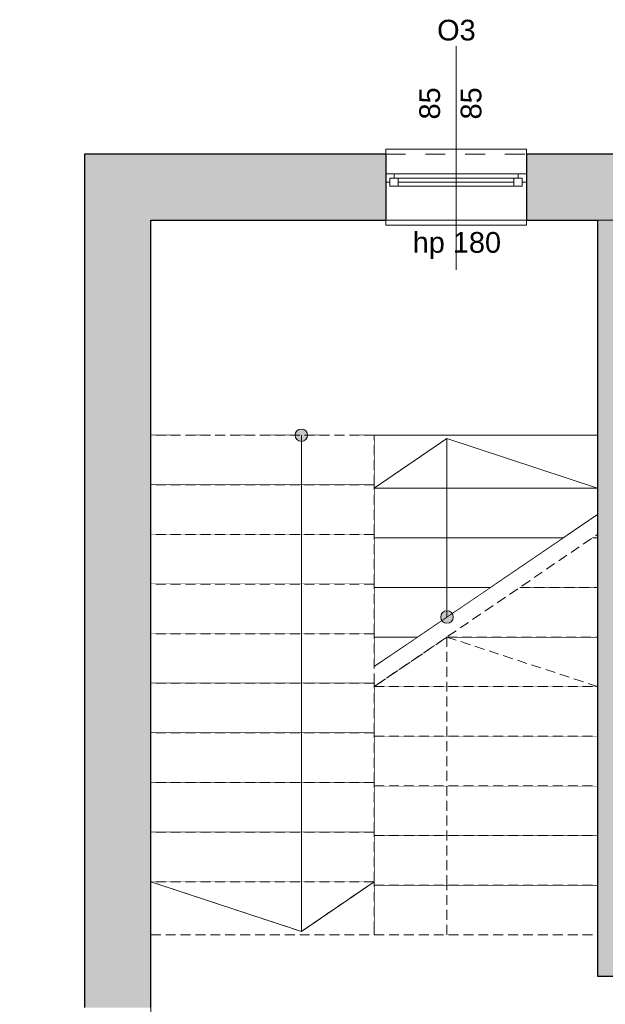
# Model space of a CAD drawing. Header units: centimetres. Extents: x -25572 to 23555, y -2435 to 15405.
# Tile 13 of 134: x 6290 to 6644, y 92 to 687. Entities that reach past the tile are written whole.
import ezdxf

# ---------------------------------------------------------------- set-up
doc = ezdxf.new("R2010")
doc.units = ezdxf.units.CM
doc.header["$MEASUREMENT"] = 0
for name, pattern in [('Przerywana', [24, 12, -12]), ('Przerywana gęsta', [9, 6, -3]), ('Wipeout_Contour', [100, 0, -100])]:
    doc.linetypes.add(name, pattern=pattern)
for name, color, linetype, lineweight in [('Nowe_220-A Ściany_Nr_pióra__19', 255, 'Continuous', 0), ('Nowe_220-A Ściany_Nr_pióra__23', 7, 'Continuous', 15), ('Nowe_220-A Ściany_Nr_pióra__27', 7, 'Continuous', 25), ('Nowe_220-A Ściany_Nr_pióra__3', 7, 'Continuous', 13), ('Nowe_220-A Ściany_Nr_pióra__7', 7, 'Continuous', 13), ('Nowe_250-A Schody Pochylnie_Nr_pióra__1', 7, 'Continuous', 13), ('Nowe_250-A Schody Pochylnie_Nr_pióra__11', 7, 'Continuous', 13), ('Nowe_250-A Schody Pochylnie_Nr_pióra__71', 7, 'Continuous', 13), ('Nowe_250-A Schody Pochylnie_Nr_pióra__91', 7, 'Continuous', 13), ('Nowe_450-K Stropy_Nr_pióra__89', 7, 'Continuous', 13)]:
    doc.layers.add(name, color=color, linetype=linetype, lineweight=lineweight)
doc.layers.add('Nowe_220-A Ściany_Nr_pióra__45', color=7, linetype='Continuous', lineweight=15, true_color=0x40a5ff)
doc.layers.add('Nowe_250-A Schody Pochylnie', color=7, linetype='Continuous')
doc.styles.add('STYL_AUTOMATYCZNY_6', font='arial.ttf')

msp = doc.modelspace()

# ---------------------------------------------------------------- hatches: boundary and pattern name
at = {"layer": 'Nowe_220-A Ściany_Nr_pióra__19', "linetype": 'Continuous', "lineweight": 0}
for points in [[(6369.38, 606), (6369.38, 566), (6511.38, 566), (6511.38, 606)], [(6596.38, 606), (6596.38, 566), (6663.38, 566), (6663.38, 606)], [(6663.38, 121), (6639.38, 109), (6663.38, 109)], [(6639.38, 121), (6639.38, 109), (6663.38, 121)]]:
    msp.add_hatch(color=255, dxfattribs=at).paths.add_polyline_path(points)

# ---------------------------------------------------------------- linework, layer by layer
at = {"layer": 'Nowe_220-A Ściany_Nr_pióra__23', "color": 7, "linetype": 'Continuous', "lineweight": 15}
for p, q in [((6516.38, 594), (6511.38, 594)), ((6513.88, 589), (6513.88, 591.5)), ((6513.88, 591.5), (6516.38, 591.5)), ((6518.88, 591.5), (6513.88, 591.5)), ((6513.88, 591.5), (6513.88, 586.5)), ((6516.38, 591.5), (6516.38, 594)), ((6518.88, 586.5), (6518.88, 591.5)), ((6588.88, 591.5), (6518.88, 591.5)), ((6593.88, 591.5), (6588.88, 591.5)), ((6588.88, 591.5), (6588.88, 586.5)), ((6596.38, 594), (6591.38, 594)), ((6591.38, 594), (6591.38, 591.5)), ((6591.38, 591.5), (6593.88, 591.5)), ((6593.88, 591.5), (6593.88, 589)), ((6593.88, 586.5), (6593.88, 591.5)), ((6511.38, 589), (6513.88, 589)), ((6513.88, 586.5), (6518.88, 586.5)), ((6518.88, 589), (6588.88, 589)), ((6518.88, 586.5), (6588.88, 586.5)), ((6588.88, 586.5), (6593.88, 586.5)), ((6593.88, 589), (6596.38, 589))]:
    msp.add_line(p, q, dxfattribs=at)
at = {"layer": 'Nowe_220-A Ściany_Nr_pióra__27', "color": 7, "linetype": 'Continuous', "lineweight": 25}
for p, q in [((6511.38, 606), (6511.38, 594)), ((6511.38, 606), (6511.38, 594)), ((6596.38, 606), (6596.38, 594)), ((6596.38, 606), (6596.38, 594)), ((6511.38, 594), (6511.38, 589)), ((6511.38, 594), (6511.38, 589)), ((6511.38, 594), (6511.38, 589)), ((6596.38, 594), (6596.38, 589)), ((6596.38, 594), (6596.38, 589)), ((6596.38, 594), (6596.38, 589)), ((6511.38, 589), (6511.38, 566)), ((6511.38, 589), (6511.38, 566)), ((6596.38, 589), (6596.38, 566)), ((6596.38, 589), (6596.38, 566))]:
    msp.add_line(p, q, dxfattribs=at)
for points in [[(6369.38, 606), (6329.38, 606)], [(6329.38, 606), (6329.38, 90)], [(6511.38, 606), (6369.38, 606)], [(6663.38, 606), (6596.38, 606)], [(6369.38, 566), (6511.38, 566)], [(6596.38, 566), (6639.38, 566)], [(6639.38, 109), (6663.38, 109)]]:
    msp.add_lwpolyline(points, dxfattribs=at)
at = {"layer": 'Nowe_220-A Ściany_Nr_pióra__3', "color": 7, "linetype": 'Continuous', "lineweight": 13}
for p, q in [((6511.38, 606), (6511.38, 609)), ((6511.38, 609), (6596.38, 609)), ((6596.38, 609), (6596.38, 606)), ((6591.38, 594), (6516.38, 594)), ((6518.88, 586.5), (6588.88, 586.5)), ((6511.38, 566), (6511.38, 563)), ((6596.38, 563), (6596.38, 566)), ((6511.38, 563), (6596.38, 563))]:
    msp.add_line(p, q, dxfattribs=at)
at = {"layer": 'Nowe_220-A Ściany_Nr_pióra__3', "color": 7, "linetype": 'Przerywana', "lineweight": 13}
for p, q in [((6511.38, 606), (6596.38, 606)), ((6511.38, 566), (6596.38, 566))]:
    msp.add_line(p, q, dxfattribs=at)
at = {"layer": 'Nowe_220-A Ściany_Nr_pióra__45', "color": 161, "linetype": 'Continuous', "lineweight": 15, "true_color": 0x40a5ff}
msp.add_line((6553.88, 671.18), (6553.88, 536), dxfattribs=at)
at = {"layer": 'Nowe_250-A Schody Pochylnie_Nr_pióra__1', "color": 7, "linetype": 'Continuous', "lineweight": 13}
for p, q in [((6639.38, 434), (6504.38, 434)), ((6639.38, 388.15), (6639.38, 434))]:
    msp.add_line(p, q, dxfattribs=at)
at = {"layer": 'Nowe_450-K Stropy_Nr_pióra__89', "color": 7, "linetype": 'Przerywana', "lineweight": 13}
msp.add_lwpolyline([(6369.38, 436), (6639.38, 436), (6639.38, 566), (6369.38, 566)], close=True, dxfattribs=at)
at = {"layer": 'Nowe_450-K Stropy_Nr_pióra__89', "color": 7, "linetype": 'Continuous', "lineweight": 13}
for points in [[(6369.38, -610), (10868.76, -610), (10868.76, -11), (10901.38, -11), (10901.38, 566), (6369.38, 566)], [(6369.38, -610), (10868.76, -610), (10868.76, -11), (10901.38, -11), (10901.38, 566), (6369.38, 566)], [(6369.38, 566), (6369.38, -610), (10868.76, -610), (10868.76, -11), (10901.38, -11), (10901.38, 566)]]:
    msp.add_lwpolyline(points, close=True, dxfattribs=at)

# ---------------------------------------------------------------- texts
at = {"layer": 'Nowe_220-A Ściany_Nr_pióra__7', "color": 7, "linetype": 'Continuous', "lineweight": 13, "char_height": 12.5, "attachment_point": 7, "style": 'STYL_AUTOMATYCZNY_6'}
for s, insert in [('\\A1;{\\pql;\\pt0;\\fArial|b0|i0|c238|p0;\\W1.000000;O3\\fArial|b0|i0|c238|p0;\\W1.000000;\\fArial|b0|i0|c238|p0;\\W1.000000;\\fArial|b0|i0|c238|p0;\\W1.000000;}', (6542.44, 674.53)), ('\\A1;{\\pql;\\pt0;\\fArial|b0|i0|c238|p0;\\W1.000000;hp 180\\fArial|b0|i0|c238|p0;\\W1.000000;\\A1{\\H.66x;\\S^  ;}\\fArial|b0|i0|c238|p0;\\W1.000000;\\fArial|b0|i0|c238|p0;\\W1.000000;}', (6527.66, 542.59)), ('\\A1;{\\pql;\\pt0;\\fArial|b0|i0|c238|p0;\\W1.000000;85\\fArial|b0|i0|c238|p0;\\W1.000000;\\A1{\\H.66x;\\S^  ;}\\fArial|b0|i0|c238|p0;\\W1.000000;\\fArial|b0|i0|c238|p0;\\W1.000000;}', (6289.38, 53.54))]:
    msp.add_mtext(s, dxfattribs=dict(at, insert=insert))
at = {"layer": 'Nowe_220-A Ściany_Nr_pióra__7', "color": 7, "linetype": 'Continuous', "lineweight": 13, "char_height": 12.5, "attachment_point": 7, "rotation": 90, "style": 'STYL_AUTOMATYCZNY_6'}
for insert in [(6547.83, 626.93), (6572.83, 626.93)]:
    msp.add_mtext('\\A1;{\\pql;\\pt0;\\fArial|b0|i0|c238|p0;\\W1.000000;85\\fArial|b0|i0|c238|p0;\\W1.000000;\\A1{\\H.66x;\\S^  ;}\\fArial|b0|i0|c238|p0;\\W1.000000;\\fArial|b0|i0|c238|p0;\\W1.000000;}', dxfattribs=dict(at, insert=insert))

# ---------------------------------------------------------------- next in the draw order: wipeouts: each hides what was drawn before it
at = {"color": 254, "linetype": 'Wipeout_Contour', "lineweight": 0, "ltscale": 26294.326521}
msp.add_wipeout([(6504.38, 134), (6639.38, 134), (6639.38, 164), (6504.38, 164)], dxfattribs=at).dxf.layer = 'Nowe_250-A Schody Pochylnie'

# ---------------------------------------------------------------- next in the draw order: linework, layer by layer
at = {"layer": 'Nowe_250-A Schody Pochylnie_Nr_pióra__91', "color": 7, "linetype": 'Przerywana gęsta', "lineweight": 13}
for p, q in [((6639.38, 164), (6504.38, 164)), ((6504.38, 164), (6504.38, 134)), ((6639.38, 134), (6639.38, 164)), ((6504.38, 134), (6639.38, 134))]:
    msp.add_line(p, q, dxfattribs=at)

# ---------------------------------------------------------------- next in the draw order: wipeouts: each hides what was drawn before it
at = {"color": 254, "linetype": 'Wipeout_Contour', "lineweight": 0, "ltscale": 26297.320325}
msp.add_wipeout([(6504.38, 164), (6639.38, 164), (6639.38, 194), (6504.38, 194)], dxfattribs=at).dxf.layer = 'Nowe_250-A Schody Pochylnie'

# ---------------------------------------------------------------- next in the draw order: linework, layer by layer
at = {"layer": 'Nowe_250-A Schody Pochylnie_Nr_pióra__11', "color": 7, "linetype": 'Przerywana gęsta', "lineweight": 13}
msp.add_line((6548.38, 134), (6548.38, 164), dxfattribs=at)
at = {"layer": 'Nowe_250-A Schody Pochylnie_Nr_pióra__91', "color": 7, "linetype": 'Przerywana gęsta', "lineweight": 13}
for p, q in [((6639.38, 194), (6504.38, 194)), ((6504.38, 194), (6504.38, 164)), ((6639.38, 164), (6639.38, 194)), ((6504.38, 164), (6639.38, 164))]:
    msp.add_line(p, q, dxfattribs=at)

# ---------------------------------------------------------------- next in the draw order: wipeouts: each hides what was drawn before it
at = {"color": 254, "linetype": 'Wipeout_Contour', "lineweight": 0, "ltscale": 26300.861359}
msp.add_wipeout([(6504.38, 194), (6639.38, 194), (6639.38, 224), (6504.38, 224)], dxfattribs=at).dxf.layer = 'Nowe_250-A Schody Pochylnie'

# ---------------------------------------------------------------- next in the draw order: linework, layer by layer
at = {"layer": 'Nowe_250-A Schody Pochylnie_Nr_pióra__91', "color": 7, "linetype": 'Przerywana gęsta', "lineweight": 13}
for p, q in [((6639.38, 224), (6504.38, 224)), ((6504.38, 224), (6504.38, 194)), ((6639.38, 194), (6639.38, 224)), ((6504.38, 194), (6639.38, 194))]:
    msp.add_line(p, q, dxfattribs=at)

# ---------------------------------------------------------------- next in the draw order: wipeouts: each hides what was drawn before it
at = {"color": 254, "linetype": 'Wipeout_Contour', "lineweight": 0, "ltscale": 26304.949402}
msp.add_wipeout([(6504.38, 224), (6639.38, 224), (6639.38, 254), (6504.38, 254)], dxfattribs=at).dxf.layer = 'Nowe_250-A Schody Pochylnie'

# ---------------------------------------------------------------- next in the draw order: linework, layer by layer
at = {"layer": 'Nowe_250-A Schody Pochylnie_Nr_pióra__91', "color": 7, "linetype": 'Przerywana gęsta', "lineweight": 13}
for p, q in [((6639.38, 254), (6504.38, 254)), ((6504.38, 254), (6504.38, 224)), ((6639.38, 224), (6639.38, 254)), ((6504.38, 224), (6639.38, 224))]:
    msp.add_line(p, q, dxfattribs=at)

# ---------------------------------------------------------------- next in the draw order: wipeouts: each hides what was drawn before it
at = {"color": 254, "linetype": 'Wipeout_Contour', "lineweight": 0, "ltscale": 26309.584199}
msp.add_wipeout([(6504.38, 254), (6639.38, 254), (6639.38, 284), (6504.38, 284)], dxfattribs=at).dxf.layer = 'Nowe_250-A Schody Pochylnie'

# ---------------------------------------------------------------- next in the draw order: linework, layer by layer
at = {"layer": 'Nowe_250-A Schody Pochylnie_Nr_pióra__91', "color": 7, "linetype": 'Przerywana gęsta', "lineweight": 13}
for p, q in [((6639.38, 284), (6504.38, 284)), ((6504.38, 284), (6504.38, 254)), ((6639.38, 254), (6639.38, 284)), ((6504.38, 254), (6639.38, 254))]:
    msp.add_line(p, q, dxfattribs=at)

# ---------------------------------------------------------------- next in the draw order: wipeouts: each hides what was drawn before it
at = {"color": 254, "linetype": 'Wipeout_Contour', "lineweight": 0, "ltscale": 26358.389232}
msp.add_wipeout([(6504.38, 284), (6639.38, 284), (6639.38, 314), (6548.38, 314)], dxfattribs=at).dxf.layer = 'Nowe_250-A Schody Pochylnie'

# ---------------------------------------------------------------- next in the draw order: linework, layer by layer
at = {"layer": 'Nowe_250-A Schody Pochylnie_Nr_pióra__1', "color": 7, "linetype": 'Continuous', "lineweight": 13}
msp.add_line((6504.38, 434), (6504.38, 296.1), dxfattribs=at)
at = {"layer": 'Nowe_250-A Schody Pochylnie_Nr_pióra__91', "color": 7, "linetype": 'Przerywana gęsta', "lineweight": 13}
for p, q in [((6639.38, 314), (6548.38, 314)), ((6639.38, 284), (6639.38, 314)), ((6504.38, 284), (6639.38, 284))]:
    msp.add_line(p, q, dxfattribs=at)

# ---------------------------------------------------------------- next in the draw order: wipeouts: each hides what was drawn before it
at = {"color": 254, "linetype": 'Wipeout_Contour', "lineweight": 0, "ltscale": 26451.838507}
msp.add_wipeout([(6548.38, 314), (6639.38, 314), (6639.38, 344), (6592.38, 344)], dxfattribs=at).dxf.layer = 'Nowe_250-A Schody Pochylnie'
at = {"color": 254, "linetype": 'Wipeout_Contour', "lineweight": 0, "ltscale": 19561.752969}
msp.add_wipeout([(6504.38, 314), (6504.38, 296.1), (6530.62, 314)], dxfattribs=at).dxf.layer = 'Nowe_250-A Schody Pochylnie'

# ---------------------------------------------------------------- next in the draw order: linework, layer by layer
at = {"layer": 'Nowe_250-A Schody Pochylnie_Nr_pióra__11', "color": 7, "linetype": 'Continuous', "lineweight": 13}
for p, q in [((6530.62, 314), (6504.38, 314)), ((6504.38, 314), (6504.38, 296.1))]:
    msp.add_line(p, q, dxfattribs=at)
at = {"layer": 'Nowe_250-A Schody Pochylnie_Nr_pióra__91', "color": 7, "linetype": 'Przerywana gęsta', "lineweight": 13}
for p, q in [((6639.38, 344), (6592.38, 344)), ((6639.38, 314), (6639.38, 344)), ((6548.38, 314), (6639.38, 314))]:
    msp.add_line(p, q, dxfattribs=at)

# ---------------------------------------------------------------- next in the draw order: wipeouts: each hides what was drawn before it
at = {"color": 254, "linetype": 'Wipeout_Contour', "lineweight": 0, "ltscale": 26545.497777}
msp.add_wipeout([(6592.38, 344), (6639.38, 344), (6639.38, 374), (6636.38, 374)], dxfattribs=at).dxf.layer = 'Nowe_250-A Schody Pochylnie'
at = {"color": 254, "linetype": 'Wipeout_Contour', "lineweight": 0, "ltscale": 26147.82743}
msp.add_wipeout([(6504.38, 314), (6530.62, 314), (6574.62, 344), (6504.38, 344)], dxfattribs=at).dxf.layer = 'Nowe_250-A Schody Pochylnie'

# ---------------------------------------------------------------- next in the draw order: hatches: boundary and pattern name
at = {"layer": 'Nowe_250-A Schody Pochylnie_Nr_pióra__71', "linetype": 'Continuous', "lineweight": 13}
msp.add_hatch(color=7, dxfattribs=at).paths.add_polyline_path([(6552.13, 326.1, 1), (6544.63, 326.1, 1)])

# ---------------------------------------------------------------- next in the draw order: linework, layer by layer
at = {"layer": 'Nowe_250-A Schody Pochylnie_Nr_pióra__11', "color": 7, "linetype": 'Continuous', "lineweight": 13}
for p, q in [((6574.62, 344), (6504.38, 344)), ((6504.38, 344), (6504.38, 314)), ((6504.38, 314), (6530.62, 314))]:
    msp.add_line(p, q, dxfattribs=at)
at = {"layer": 'Nowe_250-A Schody Pochylnie_Nr_pióra__11', "color": 7, "linetype": 'Przerywana gęsta', "lineweight": 13}
for p, q in [((6548.38, 314), (6504.38, 284)), ((6548.38, 164), (6548.38, 314)), ((6639.38, 284), (6548.38, 314))]:
    msp.add_line(p, q, dxfattribs=at)
at = {"layer": 'Nowe_250-A Schody Pochylnie_Nr_pióra__11', "color": 7, "linetype": 'Continuous', "lineweight": 13}
msp.add_lwpolyline([(6552.13, 326.1, 1), (6544.63, 326.1, 1)], format="xyb", close=True, dxfattribs=at)
at = {"layer": 'Nowe_250-A Schody Pochylnie_Nr_pióra__91', "color": 7, "linetype": 'Przerywana gęsta', "lineweight": 13}
for p, q in [((6639.38, 374), (6636.38, 374)), ((6639.38, 344), (6639.38, 374)), ((6592.38, 344), (6639.38, 344))]:
    msp.add_line(p, q, dxfattribs=at)

# ---------------------------------------------------------------- next in the draw order: wipeouts: each hides what was drawn before it
at = {"color": 254, "linetype": 'Wipeout_Contour', "lineweight": 0, "ltscale": 19946.295813}
msp.add_wipeout([(6636.38, 374), (6639.38, 374), (6639.38, 376.04)], dxfattribs=at).dxf.layer = 'Nowe_250-A Schody Pochylnie'
at = {"color": 254, "linetype": 'Wipeout_Contour', "lineweight": 0, "ltscale": 26241.768797}
msp.add_wipeout([(6504.38, 344), (6574.62, 344), (6618.62, 374), (6504.38, 374)], dxfattribs=at).dxf.layer = 'Nowe_250-A Schody Pochylnie'

# ---------------------------------------------------------------- next in the draw order: linework, layer by layer
at = {"layer": 'Nowe_250-A Schody Pochylnie_Nr_pióra__11', "color": 7, "linetype": 'Continuous', "lineweight": 13}
for p, q in [((6618.62, 374), (6504.38, 374)), ((6504.38, 374), (6504.38, 344)), ((6504.38, 344), (6574.62, 344))]:
    msp.add_line(p, q, dxfattribs=at)
at = {"layer": 'Nowe_250-A Schody Pochylnie_Nr_pióra__91', "color": 7, "linetype": 'Przerywana gęsta', "lineweight": 13}
for p, q in [((6639.38, 374), (6639.38, 376.04)), ((6636.38, 374), (6639.38, 374))]:
    msp.add_line(p, q, dxfattribs=at)

# ---------------------------------------------------------------- next in the draw order: wipeouts: each hides what was drawn before it
at = {"color": 254, "linetype": 'Wipeout_Contour', "lineweight": 0, "ltscale": 32963.231794}
msp.add_wipeout([(6504.38, 374), (6618.62, 374), (6639.38, 388.15), (6639.38, 404), (6504.38, 404)], dxfattribs=at).dxf.layer = 'Nowe_250-A Schody Pochylnie'

# ---------------------------------------------------------------- next in the draw order: linework, layer by layer
at = {"layer": 'Nowe_250-A Schody Pochylnie_Nr_pióra__11', "color": 7, "linetype": 'Continuous', "lineweight": 13}
for p, q in [((6639.38, 404), (6504.38, 404)), ((6504.38, 404), (6504.38, 374)), ((6639.38, 388.15), (6639.38, 404)), ((6504.38, 296.1), (6639.38, 388.15)), ((6504.38, 374), (6618.62, 374))]:
    msp.add_line(p, q, dxfattribs=at)
at = {"layer": 'Nowe_250-A Schody Pochylnie_Nr_pióra__11', "color": 7, "linetype": 'Przerywana gęsta', "lineweight": 13}
msp.add_line((6504.38, 284), (6639.38, 376.04), dxfattribs=at)

# ---------------------------------------------------------------- next in the draw order: wipeouts: each hides what was drawn before it
at = {"color": 254, "linetype": 'Wipeout_Contour', "lineweight": 0, "ltscale": 39513.654481}
msp.add_wipeout([(6504.38, 404), (6639.38, 404), (6639.38, 434), (6639.38, 436), (6504.38, 436), (6504.38, 434)], dxfattribs=at).dxf.layer = 'Nowe_250-A Schody Pochylnie'

# ---------------------------------------------------------------- next in the draw order: hatches: boundary and pattern name
at = {"layer": 'Nowe_220-A Ściany_Nr_pióra__19', "linetype": 'Continuous', "lineweight": 0}
msp.add_hatch(color=255, dxfattribs=at).paths.add_polyline_path([(6663.38, 121), (6663.38, 566), (6639.38, 566), (6639.38, 121)])

# ---------------------------------------------------------------- next in the draw order: linework, layer by layer
at = {"layer": 'Nowe_220-A Ściany_Nr_pióra__27', "color": 7, "linetype": 'Continuous', "lineweight": 25}
msp.add_lwpolyline([(6639.38, 566), (6639.38, 109)], dxfattribs=at)
at = {"layer": 'Nowe_250-A Schody Pochylnie_Nr_pióra__11', "color": 7, "linetype": 'Continuous', "lineweight": 13}
for p, q in [((6639.38, 436), (6504.38, 436)), ((6504.38, 436), (6504.38, 434)), ((6639.38, 434), (6639.38, 436)), ((6504.38, 434), (6504.38, 404)), ((6548.38, 434), (6504.38, 404)), ((6548.38, 404), (6548.38, 434)), ((6639.38, 404), (6548.38, 434)), ((6639.38, 404), (6639.38, 434)), ((6504.38, 404), (6639.38, 404)), ((6548.38, 326.1), (6548.38, 404))]:
    msp.add_line(p, q, dxfattribs=at)

# ---------------------------------------------------------------- next in the draw order: wipeouts: each hides what was drawn before it
at = {"color": 254, "linetype": 'Wipeout_Contour', "lineweight": 0, "ltscale": 25802.587894}
msp.add_wipeout([(6504.38, 436), (6369.38, 436), (6369.38, 406), (6504.38, 406)], dxfattribs=at).dxf.layer = 'Nowe_250-A Schody Pochylnie'

# ---------------------------------------------------------------- next in the draw order: hatches: boundary and pattern name
at = {"layer": 'Nowe_250-A Schody Pochylnie_Nr_pióra__71', "linetype": 'Continuous', "lineweight": 13}
msp.add_hatch(color=7, dxfattribs=at).paths.add_polyline_path([(6456.63, 436, 1), (6464.13, 436, 1)])

# ---------------------------------------------------------------- next in the draw order: linework, layer by layer
at = {"layer": 'Nowe_250-A Schody Pochylnie_Nr_pióra__11', "color": 7, "linetype": 'Continuous', "lineweight": 13}
msp.add_lwpolyline([(6456.63, 436, 1), (6464.13, 436, 1)], format="xyb", close=True, dxfattribs=at)
at = {"layer": 'Nowe_250-A Schody Pochylnie_Nr_pióra__91', "color": 7, "linetype": 'Przerywana gęsta', "lineweight": 13}
for p, q in [((6504.38, 436), (6369.38, 436)), ((6369.38, 436), (6369.38, 406)), ((6504.38, 406), (6504.38, 436)), ((6369.38, 406), (6504.38, 406))]:
    msp.add_line(p, q, dxfattribs=at)

# ---------------------------------------------------------------- next in the draw order: wipeouts: each hides what was drawn before it
at = {"color": 254, "linetype": 'Wipeout_Contour', "lineweight": 0, "ltscale": 25795.033405}
msp.add_wipeout([(6504.38, 406), (6369.38, 406), (6369.38, 376), (6504.38, 376)], dxfattribs=at).dxf.layer = 'Nowe_250-A Schody Pochylnie'

# ---------------------------------------------------------------- next in the draw order: linework, layer by layer
at = {"layer": 'Nowe_250-A Schody Pochylnie_Nr_pióra__11', "color": 7, "linetype": 'Przerywana gęsta', "lineweight": 13}
msp.add_line((6460.38, 436), (6460.38, 406), dxfattribs=at)
at = {"layer": 'Nowe_250-A Schody Pochylnie_Nr_pióra__11', "color": 7, "linetype": 'Continuous', "lineweight": 13}
msp.add_line((6460.38, 436), (6460.38, 406), dxfattribs=at)
at = {"layer": 'Nowe_250-A Schody Pochylnie_Nr_pióra__91', "color": 7, "linetype": 'Przerywana gęsta', "lineweight": 13}
for p, q in [((6504.38, 406), (6369.38, 406)), ((6369.38, 406), (6369.38, 376)), ((6504.38, 376), (6504.38, 406)), ((6369.38, 376), (6504.38, 376))]:
    msp.add_line(p, q, dxfattribs=at)

# ---------------------------------------------------------------- next in the draw order: wipeouts: each hides what was drawn before it
at = {"color": 254, "linetype": 'Wipeout_Contour', "lineweight": 0, "ltscale": 25788.035165}
msp.add_wipeout([(6504.38, 376), (6369.38, 376), (6369.38, 346), (6504.38, 346)], dxfattribs=at).dxf.layer = 'Nowe_250-A Schody Pochylnie'

# ---------------------------------------------------------------- next in the draw order: linework, layer by layer
at = {"layer": 'Nowe_250-A Schody Pochylnie_Nr_pióra__91', "color": 7, "linetype": 'Przerywana gęsta', "lineweight": 13}
for p, q in [((6504.38, 376), (6369.38, 376)), ((6369.38, 376), (6369.38, 346)), ((6504.38, 346), (6504.38, 376)), ((6369.38, 346), (6504.38, 346))]:
    msp.add_line(p, q, dxfattribs=at)

# ---------------------------------------------------------------- next in the draw order: wipeouts: each hides what was drawn before it
at = {"color": 254, "linetype": 'Wipeout_Contour', "lineweight": 0, "ltscale": 25781.593626}
msp.add_wipeout([(6504.38, 346), (6369.38, 346), (6369.38, 316), (6504.38, 316)], dxfattribs=at).dxf.layer = 'Nowe_250-A Schody Pochylnie'

# ---------------------------------------------------------------- next in the draw order: linework, layer by layer
at = {"layer": 'Nowe_250-A Schody Pochylnie_Nr_pióra__91', "color": 7, "linetype": 'Przerywana gęsta', "lineweight": 13}
for p, q in [((6504.38, 346), (6369.38, 346)), ((6369.38, 346), (6369.38, 316)), ((6504.38, 316), (6504.38, 346)), ((6369.38, 316), (6504.38, 316))]:
    msp.add_line(p, q, dxfattribs=at)

# ---------------------------------------------------------------- next in the draw order: wipeouts: each hides what was drawn before it
at = {"color": 254, "linetype": 'Wipeout_Contour', "lineweight": 0, "ltscale": 25775.709208}
msp.add_wipeout([(6504.38, 316), (6369.38, 316), (6369.38, 286), (6504.38, 286)], dxfattribs=at).dxf.layer = 'Nowe_250-A Schody Pochylnie'

# ---------------------------------------------------------------- next in the draw order: linework, layer by layer
at = {"layer": 'Nowe_250-A Schody Pochylnie_Nr_pióra__91', "color": 7, "linetype": 'Przerywana gęsta', "lineweight": 13}
for p, q in [((6504.38, 316), (6369.38, 316)), ((6369.38, 316), (6369.38, 286)), ((6504.38, 286), (6504.38, 316)), ((6369.38, 286), (6504.38, 286))]:
    msp.add_line(p, q, dxfattribs=at)

# ---------------------------------------------------------------- next in the draw order: wipeouts: each hides what was drawn before it
at = {"color": 254, "linetype": 'Wipeout_Contour', "lineweight": 0, "ltscale": 25770.38229}
msp.add_wipeout([(6504.38, 286), (6369.38, 286), (6369.38, 256), (6504.38, 256)], dxfattribs=at).dxf.layer = 'Nowe_250-A Schody Pochylnie'

# ---------------------------------------------------------------- next in the draw order: linework, layer by layer
at = {"layer": 'Nowe_250-A Schody Pochylnie_Nr_pióra__91', "color": 7, "linetype": 'Przerywana gęsta', "lineweight": 13}
for p, q in [((6504.38, 286), (6369.38, 286)), ((6369.38, 286), (6369.38, 256)), ((6504.38, 256), (6504.38, 286)), ((6369.38, 256), (6504.38, 256))]:
    msp.add_line(p, q, dxfattribs=at)

# ---------------------------------------------------------------- next in the draw order: wipeouts: each hides what was drawn before it
at = {"color": 254, "linetype": 'Wipeout_Contour', "lineweight": 0, "ltscale": 25765.613219}
msp.add_wipeout([(6504.38, 256), (6369.38, 256), (6369.38, 226), (6504.38, 226)], dxfattribs=at).dxf.layer = 'Nowe_250-A Schody Pochylnie'

# ---------------------------------------------------------------- next in the draw order: linework, layer by layer
at = {"layer": 'Nowe_250-A Schody Pochylnie_Nr_pióra__91', "color": 7, "linetype": 'Przerywana gęsta', "lineweight": 13}
for p, q in [((6504.38, 256), (6369.38, 256)), ((6369.38, 256), (6369.38, 226)), ((6504.38, 226), (6504.38, 256)), ((6369.38, 226), (6504.38, 226))]:
    msp.add_line(p, q, dxfattribs=at)

# ---------------------------------------------------------------- next in the draw order: wipeouts: each hides what was drawn before it
at = {"color": 254, "linetype": 'Wipeout_Contour', "lineweight": 0, "ltscale": 25761.402306}
msp.add_wipeout([(6504.38, 226), (6369.38, 226), (6369.38, 196), (6504.38, 196)], dxfattribs=at).dxf.layer = 'Nowe_250-A Schody Pochylnie'

# ---------------------------------------------------------------- next in the draw order: linework, layer by layer
at = {"layer": 'Nowe_250-A Schody Pochylnie_Nr_pióra__91', "color": 7, "linetype": 'Przerywana gęsta', "lineweight": 13}
for p, q in [((6504.38, 226), (6369.38, 226)), ((6369.38, 226), (6369.38, 196)), ((6504.38, 196), (6504.38, 226)), ((6369.38, 196), (6504.38, 196))]:
    msp.add_line(p, q, dxfattribs=at)

# ---------------------------------------------------------------- next in the draw order: wipeouts: each hides what was drawn before it
at = {"color": 254, "linetype": 'Wipeout_Contour', "lineweight": 0, "ltscale": 25757.749823}
msp.add_wipeout([(6504.38, 196), (6369.38, 196), (6369.38, 166), (6504.38, 166)], dxfattribs=at).dxf.layer = 'Nowe_250-A Schody Pochylnie'

# ---------------------------------------------------------------- next in the draw order: linework, layer by layer
at = {"layer": 'Nowe_250-A Schody Pochylnie_Nr_pióra__91', "color": 7, "linetype": 'Przerywana gęsta', "lineweight": 13}
for p, q in [((6504.38, 196), (6369.38, 196)), ((6369.38, 196), (6369.38, 166)), ((6504.38, 166), (6504.38, 196)), ((6369.38, 166), (6504.38, 166))]:
    msp.add_line(p, q, dxfattribs=at)

# ---------------------------------------------------------------- next in the draw order: wipeouts: each hides what was drawn before it
at = {"color": 254, "linetype": 'Wipeout_Contour', "lineweight": 0, "ltscale": 38631.178876}
msp.add_wipeout([(6504.38, 166), (6369.38, 166), (6369.38, 136), (6369.38, 134), (6504.38, 134), (6504.38, 136)], dxfattribs=at).dxf.layer = 'Nowe_250-A Schody Pochylnie'

# ---------------------------------------------------------------- next in the draw order: hatches: boundary and pattern name
at = {"layer": 'Nowe_220-A Ściany_Nr_pióra__19', "linetype": 'Continuous', "lineweight": 0}
msp.add_hatch(color=255, dxfattribs=at).paths.add_polyline_path([(6329.38, 90), (6369.38, 90), (6369.38, 606), (6329.38, 606)])

# ---------------------------------------------------------------- next in the draw order: linework, layer by layer
at = {"layer": 'Nowe_220-A Ściany_Nr_pióra__27', "color": 7, "linetype": 'Continuous', "lineweight": 25}
msp.add_lwpolyline([(6369.38, 90), (6369.38, 566)], dxfattribs=at)
at = {"layer": 'Nowe_250-A Schody Pochylnie_Nr_pióra__11', "color": 7, "linetype": 'Przerywana gęsta', "lineweight": 13}
for p, q in [((6460.38, 406), (6460.38, 166)), ((6369.38, 166), (6460.38, 136)), ((6460.38, 166), (6460.38, 136)), ((6460.38, 136), (6504.38, 166))]:
    msp.add_line(p, q, dxfattribs=at)
at = {"layer": 'Nowe_250-A Schody Pochylnie_Nr_pióra__11', "color": 7, "linetype": 'Continuous', "lineweight": 13}
for p, q in [((6460.38, 406), (6460.38, 166)), ((6369.38, 166), (6460.38, 136)), ((6460.38, 166), (6460.38, 136)), ((6460.38, 136), (6504.38, 166))]:
    msp.add_line(p, q, dxfattribs=at)
at = {"layer": 'Nowe_250-A Schody Pochylnie_Nr_pióra__91', "color": 7, "linetype": 'Przerywana gęsta', "lineweight": 13}
for p, q in [((6504.38, 166), (6369.38, 166)), ((6369.38, 166), (6369.38, 136)), ((6504.38, 136), (6504.38, 166)), ((6369.38, 136), (6369.38, 134)), ((6369.38, 134), (6504.38, 134)), ((6504.38, 134), (6504.38, 136))]:
    msp.add_line(p, q, dxfattribs=at)

doc.saveas('drawing.dxf')
